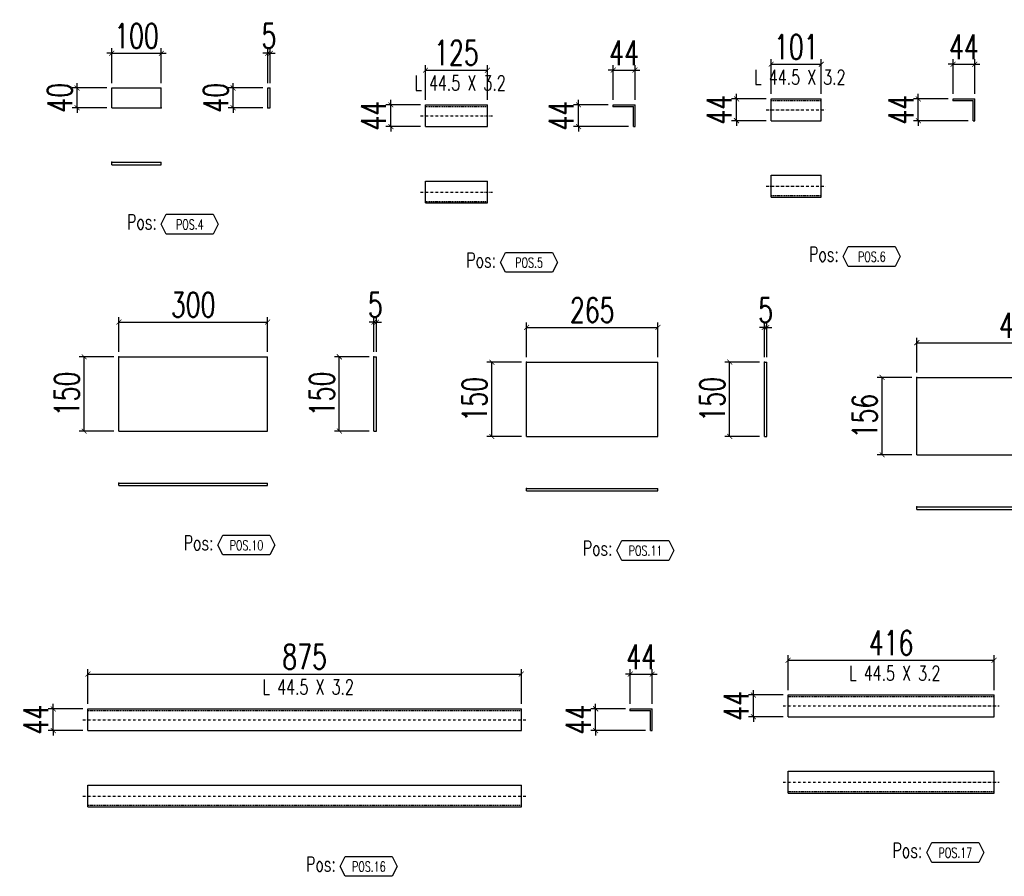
# Model space of a CAD drawing. Header units: feet. Extents: x -13577 to 173285, y -65833 to 34873.
# Tile 94 of 127: x 82611 to 84599, y -55739 to -54010. Entities that reach past the tile are written whole.
import ezdxf
from ezdxf.enums import TextEntityAlignment as Align

# ---------------------------------------------------------------- set-up
doc = ezdxf.new("R2010")
doc.units = ezdxf.units.FT
doc.header["$LTSCALE"] = 10
doc.header["$MEASUREMENT"] = 0
doc.linetypes.add('DASHDOT', pattern=[1, 0.5, -0.25, 0, -0.25])
doc.linetypes.add('HIDDEN', pattern=[0.375, 0.25, -0.125])
doc.layers.get('0').update_dxf_attribs({"linetype": 'CONTINUOUS'})
doc.layers.get('Defpoints').update_dxf_attribs({"linetype": 'CONTINUOUS'})
for name, color, linetype in [('A', 2, 'DASHDOT'), ('G', 3, 'CONTINUOUS'), ('POS_BOX', 6, 'CONTINUOUS'), ('POS_DES', 2, 'CONTINUOUS'), ('POS_MAT', 2, 'CONTINUOUS'), ('TR', 6, 'HIDDEN'), ('TXT1', 7, 'CONTINUOUS')]:
    doc.layers.add(name, color=color, linetype=linetype)
doc.styles.add('1', font='romans.shx', dxfattribs={"width": 0.7, "height": 50})
doc.styles.add('POS', font='ROMANS', dxfattribs={"width": 0.7})
doc.dimstyles.get("Standard").update_dxf_attribs({"dimtxt": 50, "dimasz": 1, "dimexe": 1, "dimexo": 1, "dimgap": 1, "dimtad": 1, "dimdec": 0, "dimdsep": 46, "dimtxsty": '1', "dimblk": 'ARCHTICK', "dimcen": 3, "dimclrd": 1, "dimclre": 1, "dimclrt": 3, "dimadec": 0, "dimazin": 0, "dimtfac": 1, "dimtdec": 0, "dimtix": 1, "dimtmove": 0, "dimatfit": 3, "dimfxl": 0, "dimtolj": 1, "dimarcsym": 0})

# ---------------------------------------------------------------- blocks, each defined once
blk = doc.blocks.new('_ArchTick')
at = {"color": 0, "linetype": 'ByBlock', "const_width": 0.15}
blk.add_lwpolyline([(-0.5, -0.5), (0.5, 0.5)], dxfattribs=at)
blk = doc.blocks.new('*D1063')
at = {"layer": 'Defpoints', "color": 0}
for p in [(82897, -54078.2), (82797, -54148.2), (82897, -54148.2)]:
    blk.add_point(p, dxfattribs=at)
at = {"layer": 'TXT1', "color": 1, "lineweight": -2, "transparency": 16777216}
for p, q in [((82797, -54138.2), (82797, -54068.2)), ((82897, -54138.2), (82897, -54068.2)), ((82797, -54078.2), (82787, -54078.2)), ((82797, -54078.2), (82897, -54078.2)), ((82897, -54078.2), (82907, -54078.2))]:
    blk.add_line(p, q, dxfattribs=at)
at = {"layer": 'TXT1', "color": 1, "lineweight": -2, "transparency": 16777216, "xscale": 10, "yscale": 10, "zscale": 10}
blk.add_blockref('_ArchTick', (82797, -54078.2), dxfattribs=at)
at = {"layer": 'TXT1', "color": 1, "lineweight": -2, "transparency": 16777216, "xscale": 10, "yscale": 10, "zscale": 10, "rotation": 180}
blk.add_blockref('_ArchTick', (82897, -54078.2), dxfattribs=at)
at = {"layer": 'TXT1', "color": 3, "transparency": 16777216, "insert": (82847, -54043.2), "char_height": 50, "attachment_point": 5, "style": '1'}
blk.add_mtext('\\A1;100', dxfattribs=at)
blk = doc.blocks.new('*D1064')
at = {"layer": 'Defpoints', "color": 0}
for p in [(82727, -54148.2), (82797, -54148.2), (82797, -54188.2)]:
    blk.add_point(p, dxfattribs=at)
at = {"layer": 'TXT1', "color": 1, "lineweight": -2, "transparency": 16777216}
for p, q in [((82787, -54148.2), (82717, -54148.2)), ((82727, -54148.2), (82727, -54138.2)), ((82727, -54188.2), (82727, -54148.2)), ((82787, -54188.2), (82717, -54188.2)), ((82727, -54188.2), (82727, -54198.2))]:
    blk.add_line(p, q, dxfattribs=at)
at = {"layer": 'TXT1', "color": 1, "lineweight": -2, "transparency": 16777216, "xscale": 10, "yscale": 10, "zscale": 10}
for p, rotation in [((82727, -54148.2), 270), ((82727, -54188.2), 90)]:
    blk.add_blockref('_ArchTick', p, dxfattribs=dict(at, rotation=rotation))
at = {"layer": 'TXT1', "color": 3, "transparency": 16777216, "insert": (82692, -54168.2), "char_height": 50, "attachment_point": 5, "rotation": 90, "style": '1'}
blk.add_mtext('\\A1;40', dxfattribs=at)
blk = doc.blocks.new('*D1065')
at = {"layer": 'Defpoints', "color": 0}
for p in [(83117, -54078.2), (83112, -54148.2), (83117, -54148.2)]:
    blk.add_point(p, dxfattribs=at)
at = {"layer": 'TXT1', "color": 1, "lineweight": -2, "transparency": 16777216}
for p, q in [((83112, -54138.2), (83112, -54068.2)), ((83117, -54138.2), (83117, -54068.2)), ((83112, -54078.2), (83102, -54078.2)), ((83112, -54078.2), (83117, -54078.2)), ((83117, -54078.2), (83127, -54078.2))]:
    blk.add_line(p, q, dxfattribs=at)
at = {"layer": 'TXT1', "color": 1, "lineweight": -2, "transparency": 16777216, "xscale": 10, "yscale": 10, "zscale": 10}
blk.add_blockref('_ArchTick', (83112, -54078.2), dxfattribs=at)
at = {"layer": 'TXT1', "color": 1, "lineweight": -2, "transparency": 16777216, "xscale": 10, "yscale": 10, "zscale": 10, "rotation": 180}
blk.add_blockref('_ArchTick', (83117, -54078.2), dxfattribs=at)
at = {"layer": 'TXT1', "color": 3, "transparency": 16777216, "insert": (83114.5, -54043.2), "char_height": 50, "attachment_point": 5, "style": '1'}
blk.add_mtext('\\A1;5', dxfattribs=at)
blk = doc.blocks.new('*D1066')
at = {"layer": 'Defpoints', "color": 0}
for p in [(83042, -54148.2), (83112, -54148.2), (83112, -54188.2)]:
    blk.add_point(p, dxfattribs=at)
at = {"layer": 'TXT1', "color": 1, "lineweight": -2, "transparency": 16777216}
for p, q in [((83102, -54148.2), (83032, -54148.2)), ((83042, -54148.2), (83042, -54138.2)), ((83042, -54188.2), (83042, -54148.2)), ((83102, -54188.2), (83032, -54188.2)), ((83042, -54188.2), (83042, -54198.2))]:
    blk.add_line(p, q, dxfattribs=at)
at = {"layer": 'TXT1', "color": 1, "lineweight": -2, "transparency": 16777216, "xscale": 10, "yscale": 10, "zscale": 10}
for p, rotation in [((83042, -54148.2), 270), ((83042, -54188.2), 90)]:
    blk.add_blockref('_ArchTick', p, dxfattribs=dict(at, rotation=rotation))
at = {"layer": 'TXT1', "color": 3, "transparency": 16777216, "insert": (83007, -54168.2), "char_height": 50, "attachment_point": 5, "rotation": 90, "style": '1'}
blk.add_mtext('\\A1;40', dxfattribs=at)
blk = doc.blocks.new('POSITION_LAM')
at = {"layer": 'POS_BOX'}
blk.add_lwpolyline([(10.5, -2), (9.5, -4), (0, -4), (-1, -2), (0, 0), (9.5, 0)], close=True, dxfattribs=at)
at = {"insert": (-7.93, -0.05), "char_height": 3, "width": 11.9956, "attachment_point": 1, "style": 'POS'}
blk.add_mtext('Pos:', dxfattribs=at)
at = {"style": 'POS', "width": 0.7}
blk.add_attdef('POS_PEZ', text='', height=2, dxfattribs=at).set_placement((4.76, -3.05), align=Align.CENTER)
at = {"layer": 'POS_DES', "style": 'POS', "width": 0.7, "flags": 1}
for tag, p in [('SPE_PRO', (-7.8, -5.07)), ('LUN_PRO', (-7.82, -5.58)), ('LAR_PRO', (-7.79, -4.53))]:
    blk.add_attdef(tag, p, '', height=0.35, dxfattribs=at)
at = {"layer": 'POS_MAT', "style": 'POS', "width": 0.7, "flags": 1}
for tag, p in [('MAT_PRO', (-6.89, -4.03)), ('NOM_PRO', (-6.94, -6.11)), ('PUN_NET2', (-6.94, -7.74)), ('PUN_NET', (-6.94, -7.16)), ('MAR_CMP', (-6.89, -8.22)), ('PUN_LIS', (-6.94, -6.63)), ('NOT_PEZ', (-6.89, -9.21)), ('QTA_PEZ', (-6.89, -8.75))]:
    blk.add_attdef(tag, text='', height=0.35, dxfattribs=at).set_placement(p, align=Align.CENTER)
blk = doc.blocks.new('*D1067')
at = {"layer": 'Defpoints', "color": 0}
for p in [(83555.4, -54112.2), (83430.4, -54182.2), (83555.4, -54182.2)]:
    blk.add_point(p, dxfattribs=at)
at = {"layer": 'TXT1', "color": 1, "lineweight": -2, "transparency": 16777216}
for p, q in [((83430.4, -54172.2), (83430.4, -54102.2)), ((83555.4, -54172.2), (83555.4, -54102.2)), ((83430.4, -54112.2), (83555.4, -54112.2))]:
    blk.add_line(p, q, dxfattribs=at)
at = {"layer": 'TXT1', "color": 1, "lineweight": -2, "transparency": 16777216, "xscale": 10, "yscale": 10, "zscale": 10, "rotation": 180}
blk.add_blockref('_ArchTick', (83430.4, -54112.2), dxfattribs=at)
at = {"layer": 'TXT1', "color": 1, "lineweight": -2, "transparency": 16777216, "xscale": 10, "yscale": 10, "zscale": 10}
blk.add_blockref('_ArchTick', (83555.4, -54112.2), dxfattribs=at)
at = {"layer": 'TXT1', "color": 3, "transparency": 16777216, "insert": (83492.9, -54077.2), "char_height": 50, "attachment_point": 5, "style": '1'}
blk.add_mtext('\\A1;125', dxfattribs=at)
blk = doc.blocks.new('*D1068')
at = {"layer": 'Defpoints', "color": 0}
for p in [(83360.4, -54182.2), (83430.4, -54182.2), (83430.4, -54226.2)]:
    blk.add_point(p, dxfattribs=at)
at = {"layer": 'TXT1', "color": 1, "lineweight": -2, "transparency": 16777216}
for p, q in [((83420.4, -54182.2), (83350.4, -54182.2)), ((83360.4, -54182.2), (83360.4, -54172.2)), ((83360.4, -54226.2), (83360.4, -54182.2)), ((83420.4, -54226.2), (83350.4, -54226.2)), ((83360.4, -54226.2), (83360.4, -54236.2))]:
    blk.add_line(p, q, dxfattribs=at)
at = {"layer": 'TXT1', "color": 1, "lineweight": -2, "transparency": 16777216, "xscale": 10, "yscale": 10, "zscale": 10}
for p, rotation in [((83360.4, -54182.2), 270), ((83360.4, -54226.2), 90)]:
    blk.add_blockref('_ArchTick', p, dxfattribs=dict(at, rotation=rotation))
at = {"layer": 'TXT1', "color": 3, "transparency": 16777216, "insert": (83325.4, -54204.2), "char_height": 50, "attachment_point": 5, "rotation": 90, "style": '1'}
blk.add_mtext('\\A1;44', dxfattribs=at)
blk = doc.blocks.new('*D1069')
at = {"layer": 'Defpoints', "color": 0}
for p in [(83853.4, -54112.2), (83809.4, -54182.2), (83853.4, -54182.2)]:
    blk.add_point(p, dxfattribs=at)
at = {"layer": 'TXT1', "color": 1, "lineweight": -2, "transparency": 16777216}
for p, q in [((83809.4, -54172.2), (83809.4, -54102.2)), ((83853.4, -54172.2), (83853.4, -54102.2)), ((83809.4, -54112.2), (83799.4, -54112.2)), ((83809.4, -54112.2), (83853.4, -54112.2)), ((83853.4, -54112.2), (83863.4, -54112.2))]:
    blk.add_line(p, q, dxfattribs=at)
at = {"layer": 'TXT1', "color": 1, "lineweight": -2, "transparency": 16777216, "xscale": 10, "yscale": 10, "zscale": 10}
blk.add_blockref('_ArchTick', (83809.4, -54112.2), dxfattribs=at)
at = {"layer": 'TXT1', "color": 1, "lineweight": -2, "transparency": 16777216, "xscale": 10, "yscale": 10, "zscale": 10, "rotation": 180}
blk.add_blockref('_ArchTick', (83853.4, -54112.2), dxfattribs=at)
at = {"layer": 'TXT1', "color": 3, "transparency": 16777216, "insert": (83831.4, -54077.2), "char_height": 50, "attachment_point": 5, "style": '1'}
blk.add_mtext('\\A1;44', dxfattribs=at)
blk = doc.blocks.new('*D1070')
at = {"layer": 'Defpoints', "color": 0}
for p in [(83739.4, -54182.2), (83809.4, -54182.2), (83850.2, -54226.2)]:
    blk.add_point(p, dxfattribs=at)
at = {"layer": 'TXT1', "color": 1, "lineweight": -2, "transparency": 16777216}
for p, q in [((83799.4, -54182.2), (83729.4, -54182.2)), ((83739.4, -54182.2), (83739.4, -54172.2)), ((83739.4, -54226.2), (83739.4, -54182.2)), ((83840.2, -54226.2), (83729.4, -54226.2)), ((83739.4, -54226.2), (83739.4, -54236.2))]:
    blk.add_line(p, q, dxfattribs=at)
at = {"layer": 'TXT1', "color": 1, "lineweight": -2, "transparency": 16777216, "xscale": 10, "yscale": 10, "zscale": 10}
for p, rotation in [((83739.4, -54182.2), 270), ((83739.4, -54226.2), 90)]:
    blk.add_blockref('_ArchTick', p, dxfattribs=dict(at, rotation=rotation))
at = {"layer": 'TXT1', "color": 3, "transparency": 16777216, "insert": (83704.4, -54204.2), "char_height": 50, "attachment_point": 5, "rotation": 90, "style": '1'}
blk.add_mtext('\\A1;44', dxfattribs=at)
blk = doc.blocks.new('POSITION_PRO')
at = {"layer": 'POS_BOX'}
blk.add_lwpolyline([(10.5, -2), (9.5, -4), (0, -4), (-1, -2), (0, 0), (9.5, 0)], close=True, dxfattribs=at)
at = {"insert": (-7.93, -0.05), "char_height": 3, "width": 11.9956, "attachment_point": 1, "style": 'POS'}
blk.add_mtext('Pos:', dxfattribs=at)
at = {"style": 'POS', "width": 0.7}
blk.add_attdef('POS_PEZ', text='', height=2, dxfattribs=at).set_placement((4.76, -3.05), align=Align.CENTER)
at = {"layer": 'POS_DES', "style": 'POS', "width": 0.7, "flags": 1}
for tag, p in [('SPE_PRO', (-7.8, -5.07)), ('LUN_PRO', (-7.82, -5.58)), ('LAR_PRO', (-7.79, -4.53))]:
    blk.add_attdef(tag, p, '', height=0.35, dxfattribs=at)
at = {"layer": 'POS_MAT', "style": 'POS', "width": 0.7, "flags": 1}
for tag, p in [('MAT_PRO', (-6.89, -4.03)), ('NOM_PRO', (-6.94, -6.11)), ('PUN_NET2', (-6.94, -7.74)), ('PUN_NET', (-6.94, -7.16)), ('MAR_CMP', (-6.89, -8.22)), ('PUN_LIS', (-6.94, -6.63)), ('NOT_PEZ', (-6.89, -9.21)), ('QTA_PEZ', (-6.89, -8.75))]:
    blk.add_attdef(tag, text='', height=0.35, dxfattribs=at).set_placement(p, align=Align.CENTER)
blk = doc.blocks.new('*D1071')
at = {"layer": 'Defpoints', "color": 0}
for p in [(84229.4, -54100.3), (84128.4, -54170.3), (84229.4, -54170.3)]:
    blk.add_point(p, dxfattribs=at)
at = {"layer": 'TXT1', "color": 1, "lineweight": -2, "transparency": 16777216}
for p, q in [((84128.4, -54160.3), (84128.4, -54090.3)), ((84128.4, -54100.3), (84229.4, -54100.3)), ((84229.4, -54160.3), (84229.4, -54090.3))]:
    blk.add_line(p, q, dxfattribs=at)
at = {"layer": 'TXT1', "color": 1, "lineweight": -2, "transparency": 16777216, "xscale": 10, "yscale": 10, "zscale": 10, "rotation": 180}
blk.add_blockref('_ArchTick', (84128.4, -54100.3), dxfattribs=at)
at = {"layer": 'TXT1', "color": 1, "lineweight": -2, "transparency": 16777216, "xscale": 10, "yscale": 10, "zscale": 10}
blk.add_blockref('_ArchTick', (84229.4, -54100.3), dxfattribs=at)
at = {"layer": 'TXT1', "color": 3, "transparency": 16777216, "insert": (84178.9, -54065.3), "char_height": 50, "attachment_point": 5, "style": '1'}
blk.add_mtext('\\A1;101', dxfattribs=at)
blk = doc.blocks.new('*D1072')
at = {"layer": 'Defpoints', "color": 0}
for p in [(84058.4, -54170.3), (84128.4, -54170.3), (84128.4, -54214.3)]:
    blk.add_point(p, dxfattribs=at)
at = {"layer": 'TXT1', "color": 1, "lineweight": -2, "transparency": 16777216}
for p, q in [((84058.4, -54170.3), (84058.4, -54160.3)), ((84118.4, -54170.3), (84048.4, -54170.3)), ((84058.4, -54214.3), (84058.4, -54170.3)), ((84118.4, -54214.3), (84048.4, -54214.3)), ((84058.4, -54214.3), (84058.4, -54224.3))]:
    blk.add_line(p, q, dxfattribs=at)
at = {"layer": 'TXT1', "color": 1, "lineweight": -2, "transparency": 16777216, "xscale": 10, "yscale": 10, "zscale": 10}
for p, rotation in [((84058.4, -54170.3), 270), ((84058.4, -54214.3), 90)]:
    blk.add_blockref('_ArchTick', p, dxfattribs=dict(at, rotation=rotation))
at = {"layer": 'TXT1', "color": 3, "transparency": 16777216, "insert": (84023.4, -54192.3), "char_height": 50, "attachment_point": 5, "rotation": 90, "style": '1'}
blk.add_mtext('\\A1;44', dxfattribs=at)
blk = doc.blocks.new('*D1073')
at = {"layer": 'Defpoints', "color": 0}
for p in [(84539.4, -54100.3), (84495.4, -54170.3), (84539.4, -54170.3)]:
    blk.add_point(p, dxfattribs=at)
at = {"layer": 'TXT1', "color": 1, "lineweight": -2, "transparency": 16777216}
for p, q in [((84495.4, -54100.3), (84485.4, -54100.3)), ((84495.4, -54160.3), (84495.4, -54090.3)), ((84495.4, -54100.3), (84539.4, -54100.3)), ((84539.4, -54160.3), (84539.4, -54090.3)), ((84539.4, -54100.3), (84549.4, -54100.3))]:
    blk.add_line(p, q, dxfattribs=at)
at = {"layer": 'TXT1', "color": 1, "lineweight": -2, "transparency": 16777216, "xscale": 10, "yscale": 10, "zscale": 10}
blk.add_blockref('_ArchTick', (84495.4, -54100.3), dxfattribs=at)
at = {"layer": 'TXT1', "color": 1, "lineweight": -2, "transparency": 16777216, "xscale": 10, "yscale": 10, "zscale": 10, "rotation": 180}
blk.add_blockref('_ArchTick', (84539.4, -54100.3), dxfattribs=at)
at = {"layer": 'TXT1', "color": 3, "transparency": 16777216, "insert": (84517.4, -54065.3), "char_height": 50, "attachment_point": 5, "style": '1'}
blk.add_mtext('\\A1;44', dxfattribs=at)
blk = doc.blocks.new('*D1074')
at = {"layer": 'Defpoints', "color": 0}
for p in [(84425.4, -54170.3), (84495.4, -54170.3), (84536.2, -54214.3)]:
    blk.add_point(p, dxfattribs=at)
at = {"layer": 'TXT1', "color": 1, "lineweight": -2, "transparency": 16777216}
for p, q in [((84425.4, -54170.3), (84425.4, -54160.3)), ((84485.4, -54170.3), (84415.4, -54170.3)), ((84425.4, -54214.3), (84425.4, -54170.3)), ((84526.2, -54214.3), (84415.4, -54214.3)), ((84425.4, -54214.3), (84425.4, -54224.3))]:
    blk.add_line(p, q, dxfattribs=at)
at = {"layer": 'TXT1', "color": 1, "lineweight": -2, "transparency": 16777216, "xscale": 10, "yscale": 10, "zscale": 10}
for p, rotation in [((84425.4, -54170.3), 270), ((84425.4, -54214.3), 90)]:
    blk.add_blockref('_ArchTick', p, dxfattribs=dict(at, rotation=rotation))
at = {"layer": 'TXT1', "color": 3, "transparency": 16777216, "insert": (84390.4, -54192.3), "char_height": 50, "attachment_point": 5, "rotation": 90, "style": '1'}
blk.add_mtext('\\A1;44', dxfattribs=at)
blk = doc.blocks.new('*D1087')
at = {"layer": 'Defpoints', "color": 0}
for p in [(83111.4, -54620.7), (82811.4, -54690.7), (83111.4, -54690.7)]:
    blk.add_point(p, dxfattribs=at)
at = {"layer": 'TXT1', "color": 1, "lineweight": -2, "transparency": 16777216}
for p, q in [((82811.4, -54680.7), (82811.4, -54610.7)), ((82811.4, -54620.7), (83111.4, -54620.7)), ((83111.4, -54680.7), (83111.4, -54610.7))]:
    blk.add_line(p, q, dxfattribs=at)
at = {"layer": 'TXT1', "color": 1, "lineweight": -2, "transparency": 16777216, "xscale": 10, "yscale": 10, "zscale": 10, "rotation": 180}
blk.add_blockref('_ArchTick', (82811.4, -54620.7), dxfattribs=at)
at = {"layer": 'TXT1', "color": 1, "lineweight": -2, "transparency": 16777216, "xscale": 10, "yscale": 10, "zscale": 10}
blk.add_blockref('_ArchTick', (83111.4, -54620.7), dxfattribs=at)
at = {"layer": 'TXT1', "color": 3, "transparency": 16777216, "insert": (82961.4, -54585.7), "char_height": 50, "attachment_point": 5, "style": '1'}
blk.add_mtext('\\A1;300', dxfattribs=at)
blk = doc.blocks.new('*D1088')
at = {"layer": 'Defpoints', "color": 0}
for p in [(82741.4, -54690.7), (82811.4, -54690.7), (82811.4, -54840.7)]:
    blk.add_point(p, dxfattribs=at)
at = {"layer": 'TXT1', "color": 1, "lineweight": -2, "transparency": 16777216}
for p, q in [((82801.4, -54690.7), (82731.4, -54690.7)), ((82741.4, -54840.7), (82741.4, -54690.7)), ((82801.4, -54840.7), (82731.4, -54840.7))]:
    blk.add_line(p, q, dxfattribs=at)
at = {"layer": 'TXT1', "color": 1, "lineweight": -2, "transparency": 16777216, "xscale": 10, "yscale": 10, "zscale": 10}
for p, rotation in [((82741.4, -54690.7), 90), ((82741.4, -54840.7), 270)]:
    blk.add_blockref('_ArchTick', p, dxfattribs=dict(at, rotation=rotation))
at = {"layer": 'TXT1', "color": 3, "transparency": 16777216, "insert": (82706.4, -54765.7), "char_height": 50, "attachment_point": 5, "rotation": 90, "style": '1'}
blk.add_mtext('\\A1;150', dxfattribs=at)
blk = doc.blocks.new('*D1089')
at = {"layer": 'Defpoints', "color": 0}
for p in [(83331.4, -54620.7), (83326.4, -54690.7), (83331.4, -54690.7)]:
    blk.add_point(p, dxfattribs=at)
at = {"layer": 'TXT1', "color": 1, "lineweight": -2, "transparency": 16777216}
for p, q in [((83326.4, -54620.7), (83316.4, -54620.7)), ((83326.4, -54680.7), (83326.4, -54610.7)), ((83326.4, -54620.7), (83331.4, -54620.7)), ((83331.4, -54680.7), (83331.4, -54610.7)), ((83331.4, -54620.7), (83341.4, -54620.7))]:
    blk.add_line(p, q, dxfattribs=at)
at = {"layer": 'TXT1', "color": 1, "lineweight": -2, "transparency": 16777216, "xscale": 10, "yscale": 10, "zscale": 10}
blk.add_blockref('_ArchTick', (83326.4, -54620.7), dxfattribs=at)
at = {"layer": 'TXT1', "color": 1, "lineweight": -2, "transparency": 16777216, "xscale": 10, "yscale": 10, "zscale": 10, "rotation": 180}
blk.add_blockref('_ArchTick', (83331.4, -54620.7), dxfattribs=at)
at = {"layer": 'TXT1', "color": 3, "transparency": 16777216, "insert": (83328.9, -54585.7), "char_height": 50, "attachment_point": 5, "style": '1'}
blk.add_mtext('\\A1;5', dxfattribs=at)
blk = doc.blocks.new('*D1090')
at = {"layer": 'Defpoints', "color": 0}
for p in [(83256.4, -54690.7), (83326.4, -54690.7), (83326.4, -54840.7)]:
    blk.add_point(p, dxfattribs=at)
at = {"layer": 'TXT1', "color": 1, "lineweight": -2, "transparency": 16777216}
for p, q in [((83316.4, -54690.7), (83246.4, -54690.7)), ((83256.4, -54840.7), (83256.4, -54690.7)), ((83316.4, -54840.7), (83246.4, -54840.7))]:
    blk.add_line(p, q, dxfattribs=at)
at = {"layer": 'TXT1', "color": 1, "lineweight": -2, "transparency": 16777216, "xscale": 10, "yscale": 10, "zscale": 10}
for p, rotation in [((83256.4, -54690.7), 90), ((83256.4, -54840.7), 270)]:
    blk.add_blockref('_ArchTick', p, dxfattribs=dict(at, rotation=rotation))
at = {"layer": 'TXT1', "color": 3, "transparency": 16777216, "insert": (83221.4, -54765.7), "char_height": 50, "attachment_point": 5, "rotation": 90, "style": '1'}
blk.add_mtext('\\A1;150', dxfattribs=at)
blk = doc.blocks.new('*D1091')
at = {"layer": 'Defpoints', "color": 0}
for p in [(83899.5, -54631.5), (83634.5, -54701.5), (83899.5, -54701.5)]:
    blk.add_point(p, dxfattribs=at)
at = {"layer": 'TXT1', "color": 1, "lineweight": -2, "transparency": 16777216}
for p, q in [((83634.5, -54691.5), (83634.5, -54621.5)), ((83899.5, -54691.5), (83899.5, -54621.5)), ((83634.5, -54631.5), (83899.5, -54631.5))]:
    blk.add_line(p, q, dxfattribs=at)
at = {"layer": 'TXT1', "color": 1, "lineweight": -2, "transparency": 16777216, "xscale": 10, "yscale": 10, "zscale": 10, "rotation": 180}
blk.add_blockref('_ArchTick', (83634.5, -54631.5), dxfattribs=at)
at = {"layer": 'TXT1', "color": 1, "lineweight": -2, "transparency": 16777216, "xscale": 10, "yscale": 10, "zscale": 10}
blk.add_blockref('_ArchTick', (83899.5, -54631.5), dxfattribs=at)
at = {"layer": 'TXT1', "color": 3, "transparency": 16777216, "insert": (83767, -54596.5), "char_height": 50, "attachment_point": 5, "style": '1'}
blk.add_mtext('\\A1;265', dxfattribs=at)
blk = doc.blocks.new('*D1092')
at = {"layer": 'Defpoints', "color": 0}
for p in [(83564.5, -54701.5), (83634.5, -54701.5), (83634.5, -54851.5)]:
    blk.add_point(p, dxfattribs=at)
at = {"layer": 'TXT1', "color": 1, "lineweight": -2, "transparency": 16777216}
for p, q in [((83624.5, -54701.5), (83554.5, -54701.5)), ((83564.5, -54851.5), (83564.5, -54701.5)), ((83624.5, -54851.5), (83554.5, -54851.5))]:
    blk.add_line(p, q, dxfattribs=at)
at = {"layer": 'TXT1', "color": 1, "lineweight": -2, "transparency": 16777216, "xscale": 10, "yscale": 10, "zscale": 10}
for p, rotation in [((83564.5, -54701.5), 90), ((83564.5, -54851.5), 270)]:
    blk.add_blockref('_ArchTick', p, dxfattribs=dict(at, rotation=rotation))
at = {"layer": 'TXT1', "color": 3, "transparency": 16777216, "insert": (83529.5, -54776.5), "char_height": 50, "attachment_point": 5, "rotation": 90, "style": '1'}
blk.add_mtext('\\A1;150', dxfattribs=at)
blk = doc.blocks.new('*D1093')
at = {"layer": 'Defpoints', "color": 0}
for p in [(84119.5, -54631.5), (84114.5, -54701.5), (84119.5, -54701.5)]:
    blk.add_point(p, dxfattribs=at)
at = {"layer": 'TXT1', "color": 1, "lineweight": -2, "transparency": 16777216}
for p, q in [((84114.5, -54691.5), (84114.5, -54621.5)), ((84119.5, -54691.5), (84119.5, -54621.5)), ((84114.5, -54631.5), (84104.5, -54631.5)), ((84114.5, -54631.5), (84119.5, -54631.5)), ((84119.5, -54631.5), (84129.5, -54631.5))]:
    blk.add_line(p, q, dxfattribs=at)
at = {"layer": 'TXT1', "color": 1, "lineweight": -2, "transparency": 16777216, "xscale": 10, "yscale": 10, "zscale": 10}
blk.add_blockref('_ArchTick', (84114.5, -54631.5), dxfattribs=at)
at = {"layer": 'TXT1', "color": 1, "lineweight": -2, "transparency": 16777216, "xscale": 10, "yscale": 10, "zscale": 10, "rotation": 180}
blk.add_blockref('_ArchTick', (84119.5, -54631.5), dxfattribs=at)
at = {"layer": 'TXT1', "color": 3, "transparency": 16777216, "insert": (84117, -54596.5), "char_height": 50, "attachment_point": 5, "style": '1'}
blk.add_mtext('\\A1;5', dxfattribs=at)
blk = doc.blocks.new('*D1094')
at = {"layer": 'Defpoints', "color": 0}
for p in [(84044.5, -54701.5), (84114.5, -54701.5), (84114.5, -54851.5)]:
    blk.add_point(p, dxfattribs=at)
at = {"layer": 'TXT1', "color": 1, "lineweight": -2, "transparency": 16777216}
for p, q in [((84104.5, -54701.5), (84034.5, -54701.5)), ((84044.5, -54851.5), (84044.5, -54701.5)), ((84104.5, -54851.5), (84034.5, -54851.5))]:
    blk.add_line(p, q, dxfattribs=at)
at = {"layer": 'TXT1', "color": 1, "lineweight": -2, "transparency": 16777216, "xscale": 10, "yscale": 10, "zscale": 10}
for p, rotation in [((84044.5, -54701.5), 90), ((84044.5, -54851.5), 270)]:
    blk.add_blockref('_ArchTick', p, dxfattribs=dict(at, rotation=rotation))
at = {"layer": 'TXT1', "color": 3, "transparency": 16777216, "insert": (84009.5, -54776.5), "char_height": 50, "attachment_point": 5, "rotation": 90, "style": '1'}
blk.add_mtext('\\A1;150', dxfattribs=at)
blk = doc.blocks.new('*D1095')
at = {"layer": 'Defpoints', "color": 0}
for p in [(84844.3, -54662.3), (84422.3, -54732.3), (84844.3, -54732.3)]:
    blk.add_point(p, dxfattribs=at)
at = {"layer": 'TXT1', "color": 1, "lineweight": -2, "transparency": 16777216}
for p, q in [((84422.3, -54722.3), (84422.3, -54652.3)), ((84422.3, -54662.3), (84844.3, -54662.3)), ((84844.3, -54722.3), (84844.3, -54652.3))]:
    blk.add_line(p, q, dxfattribs=at)
at = {"layer": 'TXT1', "color": 1, "lineweight": -2, "transparency": 16777216, "xscale": 10, "yscale": 10, "zscale": 10, "rotation": 180}
blk.add_blockref('_ArchTick', (84422.3, -54662.3), dxfattribs=at)
at = {"layer": 'TXT1', "color": 1, "lineweight": -2, "transparency": 16777216, "xscale": 10, "yscale": 10, "zscale": 10}
blk.add_blockref('_ArchTick', (84844.3, -54662.3), dxfattribs=at)
at = {"layer": 'TXT1', "color": 3, "transparency": 16777216, "insert": (84633.3, -54627.3), "char_height": 50, "attachment_point": 5, "style": '1'}
blk.add_mtext('\\A1;422', dxfattribs=at)
blk = doc.blocks.new('*D1096')
at = {"layer": 'Defpoints', "color": 0}
for p in [(84352.3, -54732.3), (84422.3, -54732.3), (84422.3, -54888.6)]:
    blk.add_point(p, dxfattribs=at)
at = {"layer": 'TXT1', "color": 1, "lineweight": -2, "transparency": 16777216}
for p, q in [((84412.3, -54732.3), (84342.3, -54732.3)), ((84352.3, -54888.6), (84352.3, -54732.3)), ((84412.3, -54888.6), (84342.3, -54888.6))]:
    blk.add_line(p, q, dxfattribs=at)
at = {"layer": 'TXT1', "color": 1, "lineweight": -2, "transparency": 16777216, "xscale": 10, "yscale": 10, "zscale": 10}
for p, rotation in [((84352.3, -54732.3), 90), ((84352.3, -54888.6), 270)]:
    blk.add_blockref('_ArchTick', p, dxfattribs=dict(at, rotation=rotation))
at = {"layer": 'TXT1', "color": 3, "transparency": 16777216, "insert": (84317.3, -54810.4), "char_height": 50, "attachment_point": 5, "rotation": 90, "style": '1'}
blk.add_mtext('\\A1;156', dxfattribs=at)
blk = doc.blocks.new('*D1117')
at = {"layer": 'Defpoints', "color": 0}
for p in [(83623.9, -55331.1), (82748.9, -55401.1), (83623.9, -55401.1)]:
    blk.add_point(p, dxfattribs=at)
at = {"layer": 'TXT1', "color": 1, "lineweight": -2, "transparency": 16777216}
for p, q in [((82748.9, -55391.1), (82748.9, -55321.1)), ((83623.9, -55391.1), (83623.9, -55321.1)), ((82748.9, -55331.1), (83623.9, -55331.1))]:
    blk.add_line(p, q, dxfattribs=at)
at = {"layer": 'TXT1', "color": 1, "lineweight": -2, "transparency": 16777216, "xscale": 10, "yscale": 10, "zscale": 10, "rotation": 180}
blk.add_blockref('_ArchTick', (82748.9, -55331.1), dxfattribs=at)
at = {"layer": 'TXT1', "color": 1, "lineweight": -2, "transparency": 16777216, "xscale": 10, "yscale": 10, "zscale": 10}
blk.add_blockref('_ArchTick', (83623.9, -55331.1), dxfattribs=at)
at = {"layer": 'TXT1', "color": 3, "transparency": 16777216, "insert": (83186.4, -55296.1), "char_height": 50, "attachment_point": 5, "style": '1'}
blk.add_mtext('\\A1;875', dxfattribs=at)
blk = doc.blocks.new('*D1118')
at = {"layer": 'Defpoints', "color": 0}
for p in [(82678.9, -55401.1), (82748.9, -55401.1), (82748.9, -55445.1)]:
    blk.add_point(p, dxfattribs=at)
at = {"layer": 'TXT1', "color": 1, "lineweight": -2, "transparency": 16777216}
for p, q in [((82738.9, -55401.1), (82668.9, -55401.1)), ((82678.9, -55401.1), (82678.9, -55391.1)), ((82678.9, -55445.1), (82678.9, -55401.1)), ((82738.9, -55445.1), (82668.9, -55445.1)), ((82678.9, -55445.1), (82678.9, -55455.1))]:
    blk.add_line(p, q, dxfattribs=at)
at = {"layer": 'TXT1', "color": 1, "lineweight": -2, "transparency": 16777216, "xscale": 10, "yscale": 10, "zscale": 10}
for p, rotation in [((82678.9, -55401.1), 270), ((82678.9, -55445.1), 90)]:
    blk.add_blockref('_ArchTick', p, dxfattribs=dict(at, rotation=rotation))
at = {"layer": 'TXT1', "color": 3, "transparency": 16777216, "insert": (82643.9, -55423.1), "char_height": 50, "attachment_point": 5, "rotation": 90, "style": '1'}
blk.add_mtext('\\A1;44', dxfattribs=at)
blk = doc.blocks.new('*D1119')
at = {"layer": 'Defpoints', "color": 0}
for p in [(83887.9, -55331.1), (83843.9, -55401.1), (83887.9, -55401.1)]:
    blk.add_point(p, dxfattribs=at)
at = {"layer": 'TXT1', "color": 1, "lineweight": -2, "transparency": 16777216}
for p, q in [((83843.9, -55391.1), (83843.9, -55321.1)), ((83887.9, -55391.1), (83887.9, -55321.1)), ((83843.9, -55331.1), (83833.9, -55331.1)), ((83843.9, -55331.1), (83887.9, -55331.1)), ((83887.9, -55331.1), (83897.9, -55331.1))]:
    blk.add_line(p, q, dxfattribs=at)
at = {"layer": 'TXT1', "color": 1, "lineweight": -2, "transparency": 16777216, "xscale": 10, "yscale": 10, "zscale": 10}
blk.add_blockref('_ArchTick', (83843.9, -55331.1), dxfattribs=at)
at = {"layer": 'TXT1', "color": 1, "lineweight": -2, "transparency": 16777216, "xscale": 10, "yscale": 10, "zscale": 10, "rotation": 180}
blk.add_blockref('_ArchTick', (83887.9, -55331.1), dxfattribs=at)
at = {"layer": 'TXT1', "color": 3, "transparency": 16777216, "insert": (83865.9, -55296.1), "char_height": 50, "attachment_point": 5, "style": '1'}
blk.add_mtext('\\A1;44', dxfattribs=at)
blk = doc.blocks.new('*D1120')
at = {"layer": 'Defpoints', "color": 0}
for p in [(83773.9, -55401.1), (83843.9, -55401.1), (83884.7, -55445.1)]:
    blk.add_point(p, dxfattribs=at)
at = {"layer": 'TXT1', "color": 1, "lineweight": -2, "transparency": 16777216}
for p, q in [((83833.9, -55401.1), (83763.9, -55401.1)), ((83773.9, -55401.1), (83773.9, -55391.1)), ((83773.9, -55445.1), (83773.9, -55401.1)), ((83874.7, -55445.1), (83763.9, -55445.1)), ((83773.9, -55445.1), (83773.9, -55455.1))]:
    blk.add_line(p, q, dxfattribs=at)
at = {"layer": 'TXT1', "color": 1, "lineweight": -2, "transparency": 16777216, "xscale": 10, "yscale": 10, "zscale": 10}
for p, rotation in [((83773.9, -55401.1), 270), ((83773.9, -55445.1), 90)]:
    blk.add_blockref('_ArchTick', p, dxfattribs=dict(at, rotation=rotation))
at = {"layer": 'TXT1', "color": 3, "transparency": 16777216, "insert": (83738.9, -55423.1), "char_height": 50, "attachment_point": 5, "rotation": 90, "style": '1'}
blk.add_mtext('\\A1;44', dxfattribs=at)
blk = doc.blocks.new('*D1121')
at = {"layer": 'Defpoints', "color": 0}
for p in [(84578.5, -55303.2), (84162.5, -55373.2), (84578.5, -55373.2)]:
    blk.add_point(p, dxfattribs=at)
at = {"layer": 'TXT1', "color": 1, "lineweight": -2, "transparency": 16777216}
for p, q in [((84162.5, -55363.2), (84162.5, -55293.2)), ((84578.5, -55363.2), (84578.5, -55293.2)), ((84162.5, -55303.2), (84578.5, -55303.2))]:
    blk.add_line(p, q, dxfattribs=at)
at = {"layer": 'TXT1', "color": 1, "lineweight": -2, "transparency": 16777216, "xscale": 10, "yscale": 10, "zscale": 10, "rotation": 180}
blk.add_blockref('_ArchTick', (84162.5, -55303.2), dxfattribs=at)
at = {"layer": 'TXT1', "color": 1, "lineweight": -2, "transparency": 16777216, "xscale": 10, "yscale": 10, "zscale": 10}
blk.add_blockref('_ArchTick', (84578.5, -55303.2), dxfattribs=at)
at = {"layer": 'TXT1', "color": 3, "transparency": 16777216, "insert": (84370.5, -55268.2), "char_height": 50, "attachment_point": 5, "style": '1'}
blk.add_mtext('\\A1;416', dxfattribs=at)
blk = doc.blocks.new('*D1122')
at = {"layer": 'Defpoints', "color": 0}
for p in [(84092.5, -55373.2), (84162.5, -55373.2), (84162.5, -55417.2)]:
    blk.add_point(p, dxfattribs=at)
at = {"layer": 'TXT1', "color": 1, "lineweight": -2, "transparency": 16777216}
for p, q in [((84152.5, -55373.2), (84082.5, -55373.2)), ((84092.5, -55373.2), (84092.5, -55363.2)), ((84092.5, -55417.2), (84092.5, -55373.2)), ((84152.5, -55417.2), (84082.5, -55417.2)), ((84092.5, -55417.2), (84092.5, -55427.2))]:
    blk.add_line(p, q, dxfattribs=at)
at = {"layer": 'TXT1', "color": 1, "lineweight": -2, "transparency": 16777216, "xscale": 10, "yscale": 10, "zscale": 10}
for p, rotation in [((84092.5, -55373.2), 270), ((84092.5, -55417.2), 90)]:
    blk.add_blockref('_ArchTick', p, dxfattribs=dict(at, rotation=rotation))
at = {"layer": 'TXT1', "color": 3, "transparency": 16777216, "insert": (84057.5, -55395.2), "char_height": 50, "attachment_point": 5, "rotation": 90, "style": '1'}
blk.add_mtext('\\A1;44', dxfattribs=at)

msp = doc.modelspace()

# ---------------------------------------------------------------- linework, layer by layer
at = {"layer": 'A'}
for p, q in [((83420.4, -54204.2), (83565.4, -54204.2)), ((84118.4, -54192.3), (84239.4, -54192.3)), ((84118.4, -54346.3), (84239.4, -54346.3)), ((83420.4, -54358.2), (83565.4, -54358.2)), ((84152.5, -55395.2), (84588.5, -55395.2)), ((82738.9, -55423.1), (83633.9, -55423.1)), ((84152.5, -55549.2), (84588.5, -55549.2)), ((82738.9, -55577.1), (83633.9, -55577.1))]:
    msp.add_line(p, q, dxfattribs=at)
for p in [(82897, -54188.2), (83112, -54188.2), (83430.4, -54185.4), (83809.4, -54185.4), (84128.4, -54173.5), (84495.4, -54173.5), (82797, -54298.2), (84128.4, -54365.1), (83430.4, -54377), (82811.4, -54690.7), (83326.4, -54690.7), (83634.5, -54701.5), (84114.5, -54701.5), (84422.3, -54732.3), (82811.4, -54945.7), (83634.5, -54956.5), (84422.3, -54993.6), (84162.5, -55376.4), (82748.9, -55404.3), (83843.9, -55404.3), (84162.5, -55568), (82748.9, -55595.9)]:
    msp.add_point(p, dxfattribs=at)
at = {"layer": 'G'}
for p, q in [((82797, -54188.2), (82797, -54148.2)), ((82797, -54148.2), (82897, -54148.2)), ((82897, -54188.2), (82897, -54148.2)), ((83112, -54188.2), (83112, -54148.2)), ((83112, -54148.2), (83117, -54148.2)), ((83117, -54188.2), (83117, -54148.2)), ((82797, -54188.2), (82897, -54188.2)), ((83112, -54188.2), (83117, -54188.2)), ((83430.4, -54182.2), (83555.4, -54182.2)), ((83430.4, -54226.2), (83430.4, -54182.2)), ((83555.4, -54226.2), (83555.4, -54182.2)), ((83809.4, -54185.4), (83809.4, -54182.2)), ((83809.4, -54182.2), (83853.4, -54182.2)), ((83809.4, -54185.4), (83850.2, -54185.4)), ((83850.2, -54226.2), (83850.2, -54185.4)), ((83853.4, -54226.2), (83853.4, -54182.2)), ((84128.4, -54170.3), (84229.4, -54170.3)), ((84128.4, -54214.3), (84128.4, -54170.3)), ((84229.4, -54214.3), (84229.4, -54170.3)), ((84495.4, -54173.5), (84495.4, -54170.3)), ((84495.4, -54170.3), (84539.4, -54170.3)), ((84495.4, -54173.5), (84536.2, -54173.5)), ((84536.2, -54214.3), (84536.2, -54173.5)), ((84539.4, -54214.3), (84539.4, -54170.3)), ((83430.4, -54226.2), (83555.4, -54226.2)), ((83850.2, -54226.2), (83853.4, -54226.2)), ((84128.4, -54214.3), (84229.4, -54214.3)), ((84536.2, -54214.3), (84539.4, -54214.3)), ((82797, -54298.2), (82897, -54298.2)), ((82797, -54303.2), (82797, -54298.2)), ((82797, -54303.2), (82897, -54303.2)), ((82897, -54303.2), (82897, -54298.2)), ((84128.4, -54324.3), (84229.4, -54324.3)), ((84128.4, -54368.3), (84128.4, -54324.3)), ((84229.4, -54368.3), (84229.4, -54324.3)), ((83430.4, -54336.2), (83555.4, -54336.2)), ((83430.4, -54380.2), (83430.4, -54336.2)), ((83555.4, -54380.2), (83555.4, -54336.2)), ((83430.4, -54380.2), (83555.4, -54380.2)), ((84128.4, -54368.3), (84229.4, -54368.3)), ((82811.4, -54690.7), (83111.4, -54690.7)), ((82811.4, -54840.7), (82811.4, -54690.7)), ((83111.4, -54840.7), (83111.4, -54690.7)), ((83326.4, -54690.7), (83331.4, -54690.7)), ((83326.4, -54840.7), (83326.4, -54690.7)), ((83331.4, -54840.7), (83331.4, -54690.7)), ((83634.5, -54701.5), (83899.5, -54701.5)), ((83634.5, -54851.5), (83634.5, -54701.5)), ((83899.5, -54851.5), (83899.5, -54701.5)), ((84114.5, -54701.5), (84119.5, -54701.5)), ((84114.5, -54851.5), (84114.5, -54701.5)), ((84119.5, -54851.5), (84119.5, -54701.5)), ((84422.3, -54732.3), (84844.3, -54732.3)), ((84422.3, -54888.6), (84422.3, -54732.3)), ((82811.4, -54840.7), (83111.4, -54840.7)), ((83326.4, -54840.7), (83331.4, -54840.7)), ((83634.5, -54851.5), (83899.5, -54851.5)), ((84114.5, -54851.5), (84119.5, -54851.5)), ((84422.3, -54888.6), (84844.3, -54888.6)), ((82811.4, -54945.7), (83111.4, -54945.7)), ((82811.4, -54950.7), (82811.4, -54945.7)), ((82811.4, -54950.7), (83111.4, -54950.7)), ((83111.4, -54950.7), (83111.4, -54945.7)), ((83634.5, -54956.5), (83899.5, -54956.5)), ((83634.5, -54961.5), (83634.5, -54956.5)), ((83634.5, -54961.5), (83899.5, -54961.5)), ((83899.5, -54961.5), (83899.5, -54956.5)), ((84422.3, -54993.6), (84844.3, -54993.6)), ((84422.3, -54998.6), (84422.3, -54993.6)), ((84422.3, -54998.6), (84844.3, -54998.6)), ((84162.5, -55373.2), (84578.5, -55373.2)), ((84162.5, -55417.2), (84162.5, -55373.2)), ((84578.5, -55417.2), (84578.5, -55373.2)), ((82748.9, -55401.1), (83623.9, -55401.1)), ((82748.9, -55445.1), (82748.9, -55401.1)), ((83623.9, -55445.1), (83623.9, -55401.1)), ((83843.9, -55404.3), (83843.9, -55401.1)), ((83843.9, -55401.1), (83887.9, -55401.1)), ((83887.9, -55445.1), (83887.9, -55401.1)), ((83843.9, -55404.3), (83884.7, -55404.3)), ((83884.7, -55445.1), (83884.7, -55404.3)), ((84162.5, -55417.2), (84578.5, -55417.2)), ((82748.9, -55445.1), (83623.9, -55445.1)), ((83884.7, -55445.1), (83887.9, -55445.1)), ((84162.5, -55527.2), (84578.5, -55527.2)), ((84162.5, -55571.2), (84162.5, -55527.2)), ((84578.5, -55571.2), (84578.5, -55527.2)), ((82748.9, -55555.1), (83623.9, -55555.1)), ((82748.9, -55599.1), (82748.9, -55555.1)), ((83623.9, -55599.1), (83623.9, -55555.1)), ((84162.5, -55571.2), (84578.5, -55571.2)), ((82748.9, -55599.1), (83623.9, -55599.1))]:
    msp.add_line(p, q, dxfattribs=at)
for p in [(82897, -54188.2), (83112, -54188.2), (83430.4, -54185.4), (83809.4, -54185.4), (84128.4, -54173.5), (84495.4, -54173.5), (82797, -54298.2), (84128.4, -54365.1), (83430.4, -54377), (82811.4, -54690.7), (83326.4, -54690.7), (83634.5, -54701.5), (84114.5, -54701.5), (84422.3, -54732.3), (82811.4, -54945.7), (83634.5, -54956.5), (84422.3, -54993.6), (84162.5, -55376.4), (82748.9, -55404.3), (83843.9, -55404.3), (84162.5, -55568), (82748.9, -55595.9)]:
    msp.add_point(p, dxfattribs=at)
at = {"layer": 'TR'}
for p, q in [((83430.4, -54185.4), (83555.4, -54185.4)), ((84128.4, -54173.5), (84229.4, -54173.5)), ((84128.4, -54365.1), (84229.4, -54365.1)), ((83430.4, -54377), (83555.4, -54377)), ((84162.5, -55376.4), (84578.5, -55376.4)), ((82748.9, -55404.3), (83623.9, -55404.3)), ((84162.5, -55568), (84578.5, -55568)), ((82748.9, -55595.9), (83623.9, -55595.9))]:
    msp.add_line(p, q, dxfattribs=at)
for p in [(82897, -54188.2), (83112, -54188.2), (83430.4, -54185.4), (83809.4, -54185.4), (84128.4, -54173.5), (84495.4, -54173.5), (82797, -54298.2), (84128.4, -54365.1), (83430.4, -54377), (82811.4, -54690.7), (83326.4, -54690.7), (83634.5, -54701.5), (84114.5, -54701.5), (84422.3, -54732.3), (82811.4, -54945.7), (83634.5, -54956.5), (84422.3, -54993.6), (84162.5, -55376.4), (82748.9, -55404.3), (83843.9, -55404.3), (84162.5, -55568), (82748.9, -55595.9)]:
    msp.add_point(p, dxfattribs=at)

# ---------------------------------------------------------------- block references
at = {"xscale": 10, "yscale": 10, "zscale": 10}
for name, p, values in [('POSITION_LAM', (82907, -54403.2), {'POS_PEZ': 'POS.4'}), ('POSITION_PRO', (83591.9, -54480.2), {'POS_PEZ': 'POS.5'}), ('POSITION_PRO', (84283.9, -54468.3), {'POS_PEZ': 'POS.6'}), ('POSITION_LAM', (83021.4, -55050.7), {'POS_PEZ': 'POS.10'}), ('POSITION_LAM', (83827, -55061.5), {'POS_PEZ': 'POS.11'}), ('POSITION_PRO', (84452.5, -55671.2), {'POS_PEZ': 'POS.17'}), ('POSITION_PRO', (83268.4, -55699.1), {'POS_PEZ': 'POS.16'})]:
    msp.add_blockref(name, p, dxfattribs=at).add_auto_attribs(values)

# ---------------------------------------------------------------- texts
at = {"layer": 'TXT1', "color": 7, "style": '1', "width": 0.7}
for p in [(83492.9, -54162.2), (84178.9, -54150.3), (84370.5, -55353.2), (83186.4, -55381.1)]:
    msp.add_text(' L 44.5 X 3.2', height=30, dxfattribs=at).set_placement(p, align=Align.BOTTOM_CENTER)

# ---------------------------------------------------------------- dimensions: what is measured, and where the dimension line sits
at = {"layer": 'TXT1'}
for base, p1, p2, picture, middle in [((82897, -54078.2), (82797, -54148.2), (82897, -54148.2), '*D1063', (82847, -54043.2)), ((83117, -54078.2), (83112, -54148.2), (83117, -54148.2), '*D1065', (83114.5, -54043.2)), ((83555.4, -54112.2), (83430.4, -54182.2), (83555.4, -54182.2), '*D1067', (83492.9, -54077.2)), ((83853.4, -54112.2), (83809.4, -54182.2), (83853.4, -54182.2), '*D1069', (83831.4, -54077.2)), ((84229.4, -54100.3), (84128.4, -54170.3), (84229.4, -54170.3), '*D1071', (84178.9, -54065.3)), ((84539.4, -54100.3), (84495.4, -54170.3), (84539.4, -54170.3), '*D1073', (84517.4, -54065.3)), ((83111.4, -54620.7), (82811.4, -54690.7), (83111.4, -54690.7), '*D1087', (82961.4, -54585.7)), ((83331.4, -54620.7), (83326.4, -54690.7), (83331.4, -54690.7), '*D1089', (83328.9, -54585.7)), ((83899.5, -54631.5), (83634.5, -54701.5), (83899.5, -54701.5), '*D1091', (83767, -54596.5)), ((84119.5, -54631.5), (84114.5, -54701.5), (84119.5, -54701.5), '*D1093', (84117, -54596.5)), ((84844.3, -54662.3), (84422.3, -54732.3), (84844.3, -54732.3), '*D1095', (84633.3, -54627.3)), ((84578.5, -55303.2), (84162.5, -55373.2), (84578.5, -55373.2), '*D1121', (84370.5, -55268.2)), ((83623.9, -55331.1), (82748.9, -55401.1), (83623.9, -55401.1), '*D1117', (83186.4, -55296.1)), ((83887.9, -55331.1), (83843.9, -55401.1), (83887.9, -55401.1), '*D1119', (83865.9, -55296.1))]:
    dim = msp.add_linear_dim(base=base, p1=p1, p2=p2, dimstyle='Standard', override={"dimscale": 10}, dxfattribs=at)
    dim.commit()
    dim.dimension.update_dxf_attribs({"geometry": picture, "text_midpoint": middle})
for base, p1, p2, picture, middle in [((82727, -54148.2), (82797, -54188.2), (82797, -54148.2), '*D1064', (82692, -54168.2)), ((83042, -54148.2), (83112, -54188.2), (83112, -54148.2), '*D1066', (83007, -54168.2)), ((83360.4, -54182.2), (83430.4, -54226.2), (83430.4, -54182.2), '*D1068', (83325.4, -54204.2)), ((83739.4, -54182.2), (83850.2, -54226.2), (83809.4, -54182.2), '*D1070', (83704.4, -54204.2)), ((84058.4, -54170.3), (84128.4, -54214.3), (84128.4, -54170.3), '*D1072', (84023.4, -54192.3)), ((84425.4, -54170.3), (84536.2, -54214.3), (84495.4, -54170.3), '*D1074', (84390.4, -54192.3)), ((82741.4, -54690.7), (82811.4, -54840.7), (82811.4, -54690.7), '*D1088', (82706.4, -54765.7)), ((83256.4, -54690.7), (83326.4, -54840.7), (83326.4, -54690.7), '*D1090', (83221.4, -54765.7)), ((83564.5, -54701.5), (83634.5, -54851.5), (83634.5, -54701.5), '*D1092', (83529.5, -54776.5)), ((84044.5, -54701.5), (84114.5, -54851.5), (84114.5, -54701.5), '*D1094', (84009.5, -54776.5)), ((84352.3, -54732.3), (84422.3, -54888.6), (84422.3, -54732.3), '*D1096', (84317.3, -54810.4)), ((84092.5, -55373.2), (84162.5, -55417.2), (84162.5, -55373.2), '*D1122', (84057.5, -55395.2)), ((82678.9, -55401.1), (82748.9, -55445.1), (82748.9, -55401.1), '*D1118', (82643.9, -55423.1)), ((83773.9, -55401.1), (83884.7, -55445.1), (83843.9, -55401.1), '*D1120', (83738.9, -55423.1))]:
    dim = msp.add_linear_dim(base=base, p1=p1, p2=p2, angle=90, dimstyle='Standard', override={"dimscale": 10}, dxfattribs=at)
    dim.commit()
    dim.dimension.update_dxf_attribs({"geometry": picture, "text_midpoint": middle})

doc.saveas('drawing.dxf')
